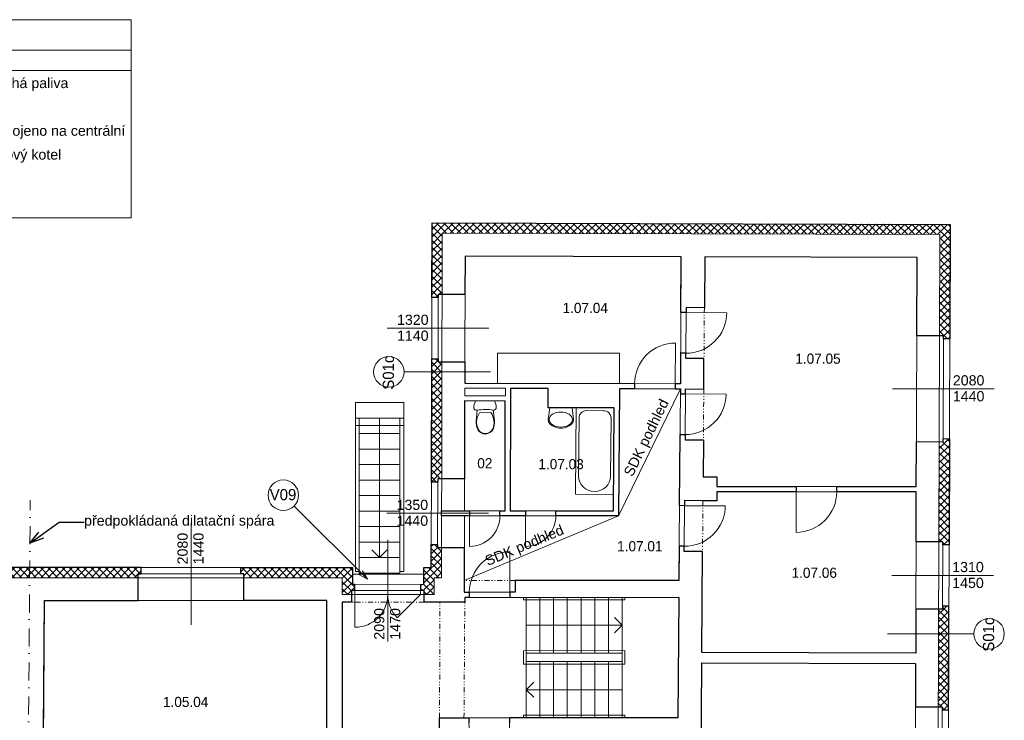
# Model space of a CAD drawing. Extents: x -2490 to 234697, y -105219 to -45378.
# Tile 8 of 15: x 54077 to 73449, y -92282 to -78495. Entities that reach past the tile are written whole.
import ezdxf

# ---------------------------------------------------------------- set-up
doc = ezdxf.new("R2010")
doc.units = 0
doc.header["$MEASUREMENT"] = 0
for name, pattern in [('Wipeout_Contour', [1000, 0, -1000]), ('Čerchovaná', [670.277762, 352.777767, -176.388884, 0, -141.111112]), ('Čerchovaná se dvěma tečkami S', [250, 100, -40, 15, -40, 15, -40])]:
    doc.linetypes.add(name, pattern=pattern)
doc.layers.add('2D kreslení - obecné_Číslo_pera__241', color=9, linetype='Continuous', lineweight=13, true_color=0x808080)
doc.layers.add('vodorovné konstrukce_Číslo_pera__241', color=9, linetype='Continuous', lineweight=13, true_color=0x808080)
for name, color, linetype, lineweight in [('2D VÝPLNĚ_Číslo_pera__4', 91, 'Continuous', 13), ('2D ČÁRY_Číslo_pera__1', 7, 'Continuous', 15), ('2D ČÁRY_Číslo_pera__2', 1, 'Continuous', 25), ('2D ČÁRY_Číslo_pera__3', 150, 'Continuous', 13), ('blok I_pohled4_terén_Číslo_pera__4', 91, 'Continuous', 13), ('komín_Číslo_pera__1', 7, 'Continuous', 15), ('NÁBYTEK A ZAŘÍZENÍ_Číslo_pera__3', 150, 'Continuous', 13), ('POZNÁMKY.POPISKA_Číslo_pera__4', 91, 'Continuous', 13), ('POZNÁMKY.TEXT_Číslo_pera__4', 91, 'Continuous', 13), ('zdi_Číslo_pera__1', 7, 'Continuous', 15)]:
    doc.layers.add(name, color=color, linetype=linetype, lineweight=lineweight)
for name, color, linetype in [('2D ČÁRY', 7, 'Continuous'), ('NÁBYTEK A ZAŘÍZENÍ', 7, 'Continuous'), ('vodorovné konstrukce', 7, 'Continuous')]:
    doc.layers.add(name, color=color, linetype=linetype)
doc.styles.add('GENERATED_STYLE_1', font='arial.ttf')
doc.styles.add('GENERATED_STYLE_3', font='txt')
doc.styles.get("Standard").update_dxf_attribs({"font": 'txt', "bigfont": 'BIGFONT.SHX'})
doc.dimstyles.new('GENERATED_STYLE__4', dxfattribs={"dimtxt": 0.18, "dimasz": 273.6, "dimexe": 0.18, "dimexo": 0.0625, "dimgap": 0.09, "dimtad": 0, "dimtih": 1, "dimtoh": 1, "dimdec": 4, "dimzin": 0, "dimdsep": 46, "dimtxsty": 'Standard', "dimcen": 0.09, "dimadec": 0, "dimazin": 0, "dimtfac": 1, "dimtdec": 4, "dimtmove": 0, "dimatfit": 3, "dimldrblk": 'ARROWHEAD_3', "dimfxl": 0, "dimtolj": 1, "dimtzin": 0, "dimarcsym": 0})
pattern_1 = [(45, (0, 0), (-70.71068, 70.71068), []), (135, (0, 0), (70.71068, 70.71068), [])]

# ---------------------------------------------------------------- blocks, each defined once
blk = doc.blocks.new('WC s nádržkou 1 11_2')
at = {"linetype": 'Wipeout_Contour', "ltscale": 15629.429493}
blk.add_wipeout([(31, 650), (18, 619), (8, 587), (2, 554), (0, 520), (5, 498), (20, 479), (40, 469), (64, 469), (41, 257), (39, 215), (44, 173), (54, 132), (70, 92), (97, 54), (132, 25), (174, 6), (220, 0), (266, 6), (308, 25), (343, 54), (370, 92), (386, 132), (396, 173), (401, 215), (399, 257), (376, 469), (400, 469), (420, 479), (435, 498), (440, 520), (438, 554), (432, 587), (422, 619), (409, 650)], dxfattribs=at).dxf.layer = 'NÁBYTEK A ZAŘÍZENÍ'
at = {"layer": 'NÁBYTEK A ZAŘÍZENÍ_Číslo_pera__3', "linetype": 'Continuous'}
for p, q in [((8, 587), (2, 554)), ((18, 619), (8, 587)), ((31, 650), (18, 619)), ((409, 650), (31, 650)), ((422, 619), (409, 650)), ((432, 587), (422, 619)), ((438, 554), (432, 587)), ((2, 554), (0, 520)), ((0, 520), (5, 498)), ((5, 498), (20, 479)), ((20, 479), (40, 469)), ((40, 469), (64, 469)), ((64, 469), (41, 257)), ((107, 419), (86, 381)), ((333, 419), (107, 419)), ((354, 381), (333, 419)), ((399, 257), (376, 469)), ((376, 469), (400, 469)), ((400, 469), (420, 479)), ((420, 479), (435, 498)), ((435, 498), (440, 520)), ((440, 520), (438, 554)), ((41, 257), (39, 215)), ((39, 215), (44, 173)), ((49, 256), (47, 215)), ((47, 215), (52, 174)), ((56, 299), (49, 256)), ((68, 341), (56, 299)), ((86, 381), (68, 341)), ((372, 341), (354, 381)), ((384, 299), (372, 341)), ((391, 256), (384, 299)), ((388, 174), (393, 215)), ((393, 215), (391, 256)), ((396, 173), (401, 215)), ((401, 215), (399, 257)), ((44, 173), (54, 132)), ((52, 174), (62, 134)), ((54, 132), (70, 92)), ((62, 134), (78, 96)), ((70, 92), (97, 54)), ((78, 96), (102, 60)), ((97, 54), (132, 25)), ((102, 60), (136, 32)), ((132, 25), (174, 6)), ((136, 32), (176, 14)), ((174, 6), (220, 0)), ((176, 14), (220, 8)), ((220, 8), (264, 14)), ((220, 0), (266, 6)), ((264, 14), (304, 32)), ((266, 6), (308, 25)), ((304, 32), (338, 60)), ((308, 25), (343, 54)), ((338, 60), (362, 96)), ((343, 54), (370, 92)), ((362, 96), (378, 134)), ((370, 92), (386, 132)), ((378, 134), (388, 174)), ((386, 132), (396, 173))]:
    blk.add_line(p, q, dxfattribs=at)
blk.add_ellipse((220, -298), major_axis=(785, 0), ratio=0.9963, start_param=1.370375, end_param=1.771221, dxfattribs=at)
blk = doc.blocks.new('Vana 01 11_4')
at = {"layer": 'NÁBYTEK A ZAŘÍZENÍ_Číslo_pera__3', "linetype": 'Continuous'}
for p, q in [((0, 0), (0, 750)), ((0, 750), (1700, 750)), ((1346, 690), (198, 690)), ((1700, 750), (1700, 0)), ((57, 210), (57, 540)), ((0, 0), (1700, 0)), ((1346, 60), (198, 60))]:
    blk.add_line(p, q, dxfattribs=at)
for centre, major_axis, start_param, end_param in [((198, 540), (0, 150), 0, 1.570796), ((1346, 375), (0, 315), 3.141593, 6.283185), ((198, 210), (0, 150), 1.570796, 3.141593)]:
    blk.add_ellipse(centre, major_axis=major_axis, ratio=0.944444, start_param=start_param, end_param=end_param, dxfattribs=at)
blk = doc.blocks.new('Umyvadlo oválné 11')
at = {"linetype": 'Wipeout_Contour', "ltscale": 6090.690526}
blk.add_wipeout([(0, 169), (2, 146), (9, 124), (19, 104), (43, 74), (73, 49), (129, 22), (188, 6), (250, 0), (312, 6), (371, 22), (427, 49), (457, 74), (481, 104), (491, 124), (498, 146), (500, 169), (469, 400), (31, 400), (-1, 169)], dxfattribs=at).dxf.layer = 'NÁBYTEK A ZAŘÍZENÍ'
at = {"layer": 'NÁBYTEK A ZAŘÍZENÍ_Číslo_pera__3', "linetype": 'Continuous'}
for p, q in [((31, 400), (-1, 169)), ((32, 400), (31, 400)), ((469, 400), (31, 400)), ((469, 400), (468, 400)), ((500, 169), (469, 400))]:
    blk.add_line(p, q, dxfattribs=at)
blk.add_ellipse((250, 169), major_axis=(-229, 0), ratio=0.643386, dxfattribs=at)
blk.add_ellipse((249, 169), major_axis=(-250, 0), ratio=0.674026, start_param=0, end_param=3.141593, dxfattribs=at)
blk = doc.blocks.new('LINE_8311', base_point=(64042, -90412))
at = {"layer": '2D ČÁRY_Číslo_pera__3', "linetype": 'Continuous'}
for p, q in [((65932, -90412), (65782, -90262)), ((64042, -90412), (65932, -90412)), ((65932, -90412), (65782, -90562))]:
    blk.add_line(p, q, dxfattribs=at)
blk = doc.blocks.new('LINE_8312', base_point=(65932, -91679))
at = {"layer": '2D ČÁRY_Číslo_pera__3', "linetype": 'Continuous'}
for p, q in [((64042, -91679), (64192, -91529)), ((65932, -91679), (64042, -91679)), ((64042, -91679), (64192, -91829))]:
    blk.add_line(p, q, dxfattribs=at)
blk = doc.blocks.new('LINE_9154', base_point=(71149, -90579))
at = {"layer": 'vodorovné konstrukce_Číslo_pera__241', "linetype": 'Continuous'}
blk.add_line((71149, -90579), (72849, -90580), dxfattribs=at)
blk.add_circle((73149, -90580), 300, dxfattribs=at)
blk = doc.blocks.new('LINE_9159', base_point=(63340, -85425))
at = {"layer": 'vodorovné konstrukce_Číslo_pera__241', "linetype": 'Continuous'}
blk.add_line((63340, -85425), (61640, -85425), dxfattribs=at)
blk.add_circle((61340, -85425), 300, dxfattribs=at)
blk = doc.blocks.new('LINE_11305', base_point=(61158, -86334))
at = {"layer": '2D ČÁRY_Číslo_pera__3', "linetype": 'Continuous'}
for p, q in [((61158, -86334), (61158, -89079)), ((61158, -89079), (61008, -88929)), ((61158, -89079), (61308, -88929))]:
    blk.add_line(p, q, dxfattribs=at)
blk = doc.blocks.new('LINE_11306', base_point=(60918, -89507))
at = {"layer": 'vodorovné konstrukce_Číslo_pera__241', "linetype": 'Continuous'}
for q in [(59476, -88064), (60751, -89411), (60822, -89340)]:
    blk.add_line((60918, -89507), q, dxfattribs=at)
blk = doc.blocks.new('ARROWHEAD_3')
at = {"linetype": 'Continuous'}
blk.add_line((0, 0), (-1, 0), dxfattribs=at)
at = {"linetype": 'Continuous', "flags": 128}
blk.add_lwpolyline([(-1, 0.2679), (0, 0), (-1, -0.2679)], dxfattribs=at)

msp = doc.modelspace()

# ---------------------------------------------------------------- hatches: boundary and pattern name
at = {"layer": '2D VÝPLNĚ_Číslo_pera__4', "linetype": 'Continuous'}
h = msp.add_hatch(dxfattribs=at)
h.set_pattern_fill('TEPELNA_IZOLACE_EPS', color=8, style=0, pattern_type=2)
h.set_pattern_definition(pattern_1)
h.paths.add_polyline_path([(62190.7, -82494.5), (62187, -83962.4), (62311, -83962.7), (62311.2, -83902.7), (62387.2, -83902.7), (62390.2, -82695.1), (72183.3, -82724.2), (72176.7, -84716.7), (72252.7, -84716.9), (72252.5, -84776.9), (72376.5, -84777.4), (72384, -82524.8)], flags=0)
h = msp.add_hatch(dxfattribs=at)
h.set_pattern_fill('TEPELNA_IZOLACE_EPS', color=8, style=0, pattern_type=2)
h.set_pattern_definition(pattern_1)
h.paths.add_polyline_path([(62177.9, -87592.4), (62301.9, -87592.7), (62302.1, -87532.7), (62378.1, -87532.7), (62383.9, -85230.3), (62307.9, -85230.3), (62308, -85170.3), (62184, -85170)], flags=0)
h = msp.add_hatch(dxfattribs=at)
h.set_pattern_fill('TEPELNA_IZOLACE_EPS', color=8, style=0, pattern_type=2)
h.set_pattern_definition(pattern_1)
h.paths.add_polyline_path([(72169.8, -86798.7), (72163.2, -88768.7), (72239.2, -88769), (72239, -88829), (72363, -88829.4), (72370, -86739.4), (72246, -86739), (72245.8, -86799)], flags=0)
h = msp.add_hatch(dxfattribs=at)
h.set_pattern_fill('TEPELNA_IZOLACE_EPS', color=8, style=0, pattern_type=2)
h.set_pattern_definition(pattern_1)
h.paths.add_polyline_path([(62029.7, -89275.9), (62029.7, -89605.9), (61972.8, -89605.9), (61972.8, -89729.7), (62032.8, -89729.9), (62032.8, -89805.9), (62229.7, -89805.9), (62229.7, -89475.9), (62373.2, -89475.9), (62374.7, -88883.2), (62298.7, -88883.2), (62298.8, -88823.2), (62174.8, -88822.9), (62173.7, -89275.9)], flags=0)
h = msp.add_hatch(dxfattribs=at)
h.set_pattern_fill('TEPELNA_IZOLACE_EPS', color=8, style=0, pattern_type=2)
h.set_pattern_definition(pattern_1)
h.paths.add_polyline_path([(52616, -89475.9), (54272.7, -89475.9), (54274.2, -89275.9), (52556, -89275.9), (52556, -89399.9), (52616, -89399.9)], flags=0)
h = msp.add_hatch(dxfattribs=at)
h.set_pattern_fill('TEPELNA_IZOLACE_EPS', color=8, style=0, pattern_type=2)
h.set_pattern_definition(pattern_1)
h.paths.add_polyline_path([(54272.7, -89475.9), (56408.2, -89475.9), (56408.2, -89399.9), (56468.2, -89399.9), (56468.2, -89275.9), (54274.2, -89275.9)], flags=0)
h = msp.add_hatch(dxfattribs=at)
h.set_pattern_fill('TEPELNA_IZOLACE_EPS', color=8, style=0, pattern_type=2)
h.set_pattern_definition(pattern_1)
h.paths.add_polyline_path([(58488.5, -89475.9), (60422.8, -89475.9), (60422.8, -89805.6), (60602.8, -89805.7), (60602.8, -89729.7), (60662.8, -89729.7), (60662.8, -89605.7), (60622.8, -89605.7), (60622.8, -89275.9), (58428.5, -89275.9), (58428.5, -89399.9), (58488.5, -89399.9)], flags=0)
h = msp.add_hatch(dxfattribs=at)
h.set_pattern_fill('TEPELNA_IZOLACE_EPS', color=8, style=0, pattern_type=2)
h.set_pattern_definition(pattern_1)
h.paths.add_polyline_path([(72359, -90034.3), (72235, -90033.8), (72234.8, -90093.8), (72158.8, -90093.6), (72152.4, -92016.1), (72228.4, -92016.4), (72228.2, -92076.4), (72352.2, -92076.8)], flags=0)

# ---------------------------------------------------------------- linework, layer by layer
at = {"layer": '2D kreslení - obecné_Číslo_pera__241', "color": 8, "linetype": 'Continuous'}
msp.add_circle((59263.5, -87852.3), 300, dxfattribs=at)
at = {"layer": '2D ČÁRY_Číslo_pera__1', "color": 8, "linetype": 'Continuous'}
for p, q in [((67094.9, -83159.1), (67076.6, -85659.1)), ((67554.9, -83160.5), (67547.7, -84162.5)), ((62311, -83962.7), (62187, -83962.4)), ((62311.2, -83902.7), (62837.2, -83902.7)), ((72252.7, -84716.9), (71726.7, -84715.2)), ((72252.5, -84776.9), (72376.5, -84777.4)), ((62308, -85170.3), (62184, -85170)), ((62307.9, -85230.3), (62833.9, -85230.3)), ((67540.6, -85162.4), (67536.3, -85762.4)), ((65875.9, -85755.5), (65857.6, -88258)), ((67075.9, -85759.1), (67048.3, -89531.6)), ((65773.1, -86135.2), (65758.3, -88158)), ((67528.6, -86762.4), (67523.3, -87490.4)), ((72246, -86739), (72370, -86739.4)), ((72245.8, -86799), (71719.8, -86797.2)), ((62302.1, -87532.7), (62828.1, -87532.7)), ((62301.9, -87592.7), (62177.9, -87592.4)), ((62300.5, -88158), (62300.4, -88158)), ((65857.6, -88258), (62376.2, -88258)), ((63626.5, -88158), (62376.5, -88158)), ((65758.3, -88158), (63726.5, -88158)), ((62298.8, -88823.2), (62174.8, -88822.9)), ((62298.7, -88883.2), (62824.7, -88883.2)), ((72239.2, -88769), (71713.2, -88767.2)), ((72239, -88829), (72363, -88829.4)), ((67512.5, -88960.4), (67498, -90948.1)), ((56468.2, -89399.9), (56468.2, -89275.9)), ((58428.5, -89399.9), (58428.5, -89275.9)), ((60622.8, -89605.7), (60622.8, -89275.9)), ((62029.7, -89605.9), (62029.7, -89275.9)), ((56408.2, -89399.9), (56408.2, -89925.9)), ((58488.5, -89399.9), (58488.5, -89925.9)), ((60422.8, -89805.6), (60422.8, -89475.9)), ((62229.7, -89805.9), (62229.7, -89475.9)), ((60662.8, -89729.7), (60662.8, -89605.7)), ((61972.8, -89729.7), (61972.8, -89605.7)), ((67048.3, -89531.6), (63822.5, -89531.6)), ((60602.8, -89729.7), (60602.8, -89955.9)), ((62032.8, -89729.9), (62032.8, -89955.9)), ((67045.9, -89861.6), (62835.8, -89861.6)), ((64041.7, -89861.6), (64041.7, -92231.6)), ((64311.7, -89861.6), (64311.7, -90961.6)), ((64311.7, -89861.6), (64311.7, -90961.6)), ((64581.7, -89861.6), (64581.7, -90960.9)), ((64581.7, -89861.6), (64581.7, -90960.9)), ((64851.7, -89861.6), (64851.7, -90960.3)), ((64851.7, -89861.6), (64851.7, -90960.3)), ((65121.7, -89861.6), (65121.7, -90959.7)), ((65121.7, -89861.6), (65121.7, -90959.7)), ((65391.7, -89861.6), (65391.7, -90959)), ((65391.7, -89861.6), (65391.7, -90959)), ((65661.7, -89861.6), (65661.7, -90958.4)), ((65661.7, -89861.6), (65661.7, -90958.4)), ((65931.7, -89861.6), (65931.7, -92231.6)), ((67045.9, -89861.6), (67028.6, -92231.6)), ((54565.1, -89925.9), (54534, -94181.6)), ((60122.8, -89925.9), (60122.8, -94181.6)), ((60422.8, -89955.9), (60422.8, -94181.6)), ((72235, -90033.8), (72359, -90034.3)), ((72234.8, -90093.8), (71708.8, -90092.1)), ((65931.7, -90957.7), (64041.7, -90962.2)), ((64041.7, -91127.5), (65931.7, -91127.5)), ((64311.7, -91127.5), (64311.7, -92231.6)), ((64581.7, -91127.5), (64581.7, -92231.6)), ((64851.7, -91127.5), (64851.7, -92231.6)), ((65121.7, -91127.5), (65121.7, -92231.6)), ((65391.7, -91127.5), (65391.7, -92231.6)), ((65661.7, -91127.5), (65661.7, -92231.6)), ((67496.5, -91148.1), (67482.3, -93100.3)), ((72228.4, -92016.4), (71702.4, -92014.6)), ((72228.2, -92076.4), (72352.2, -92076.8)), ((62335.6, -93031.5), (62338, -92231.6)), ((62338, -92231.6), (67028.6, -92231.6))]:
    msp.add_line(p, q, dxfattribs=at)
at = {"layer": '2D ČÁRY_Číslo_pera__1', "color": 8, "linetype": 'Čerchovaná se dvěma tečkami S'}
for p, q in [((67548, -84162.5), (67540.6, -85162.4)), ((67536.3, -85762.4), (67529, -86762.4)), ((67519.8, -87960.4), (67512.5, -88960.4)), ((63822.5, -89531.5), (62823, -89531.6)), ((62338, -92231.6), (62344.8, -89955.9)), ((62818.5, -92231.6), (62835.1, -89955.9))]:
    msp.add_line(p, q, dxfattribs=at)
at = {"layer": '2D ČÁRY_Číslo_pera__1', "color": 8, "linetype": 'Čerchovaná'}
msp.add_line((54189.4, -100883.1), (54283.9, -87947.2), dxfattribs=at)
at = {"layer": '2D ČÁRY_Číslo_pera__1', "color": 8, "linetype": 'Continuous', "flags": 128}
for points in [[(67548, -84162.5), (67188, -84159.8), (67180.7, -85159.8), (67540.7, -85162.4)], [(67536.3, -85762.4), (67176.3, -85759.8), (67169, -86759.8), (67529, -86762.4)], [(67519.8, -87960.4), (67159.8, -87957.8), (67152.5, -88957.7), (67512.5, -88960.4)], [(63822.5, -89531.5), (63822.5, -89761.5), (62822.5, -89761.5)]]:
    msp.add_lwpolyline(points, dxfattribs=at)
for points in [[(60757.8, -86334.2), (60682.8, -86334.2), (60682.8, -89354.2), (60757.8, -89354.2)], [(60757.8, -86639.2), (60757.8, -86334.2), (61557.8, -86334.2), (61557.8, -86639.2)], [(61557.8, -86334.2), (61557.8, -89354.2), (61632.8, -89354.2), (61632.8, -86334.2)], [(60757.8, -86944.2), (60757.8, -86639.2), (61557.8, -86639.2), (61557.8, -86944.2)], [(60757.8, -87249.2), (60757.8, -86944.2), (61557.8, -86944.2), (61557.8, -87249.2)], [(60757.8, -87554.2), (60757.8, -87249.2), (61557.8, -87249.2), (61557.8, -87554.2)], [(60757.8, -87859.2), (60757.8, -87554.2), (61557.8, -87554.2), (61557.8, -87859.2)], [(60757.8, -88164.2), (60757.8, -87859.2), (61557.8, -87859.2), (61557.8, -88164.2)], [(60757.8, -88469.2), (60757.8, -88164.2), (61557.8, -88164.2), (61557.8, -88469.2)], [(60757.8, -88774.2), (60757.8, -88469.2), (61557.8, -88469.2), (61557.8, -88774.2)], [(60757.8, -89079.2), (60757.8, -88774.2), (61557.8, -88774.2), (61557.8, -89079.2)], [(60757.8, -89384.2), (60757.8, -89079.2), (61557.8, -89079.2), (61557.8, -89384.2)]]:
    msp.add_lwpolyline(points, close=True, dxfattribs=at)
at = {"layer": '2D ČÁRY_Číslo_pera__2', "color": 8, "linetype": 'Continuous', "flags": 128}
for points in [[(62839.1, -83146.5), (62837.2, -83902.7), (62311.2, -83902.7), (62311, -83962.7), (62187, -83962.4), (62190.7, -82494.5), (72384, -82524.8), (72376.5, -84777.4), (72252.5, -84776.9), (72252.7, -84716.9), (71726.7, -84715.2), (71731.8, -83172.9), (67554.9, -83160.5), (67547.7, -84162.5), (67188, -84159.8), (67187.3, -84259.8), (67087.3, -84259.1), (67094.9, -83159.1)], [(66976.6, -85658.8), (66976.3, -85758.8), (67076.3, -85759.1), (67075.6, -85859.1), (67175.6, -85859.8), (67176.3, -85759.8), (67536.3, -85762.4), (67540.6, -85162.4), (67180.7, -85159.8), (67181.4, -85059.8), (67081.4, -85059.1), (67076.6, -85659.1)], [(67069.8, -86659), (67169.8, -86659.8), (67169, -86759.8), (67529, -86762.4), (67523.3, -87490.4), (67795.3, -87491.2), (67793.9, -87683.1), (69353.2, -87683.1), (69353.2, -87783.1), (67793.2, -87783.1), (67791.9, -87961.2), (67159.8, -87957.8), (67159.1, -88057.8), (67059.1, -88057)], [(70153.2, -87683.1), (71716.8, -87683.1), (71719.8, -86797.2), (72245.8, -86799), (72246, -86739), (72370, -86739.4), (72363, -88829.4), (72239, -88829), (72239.2, -88769), (71713.2, -88767.2), (71716.5, -87783.1), (70153.2, -87783.1)], [(62376.5, -88158), (62926.2, -88158), (62926.2, -88258), (62376.2, -88258)], [(62174.8, -88822.9), (62298.8, -88823.2), (62298.7, -88883.2), (62824.7, -88883.2), (62822.5, -89761.5), (62922.5, -89761.5), (62922.5, -89861.5), (62835.8, -89861.6), (62835.1, -89955.9), (62032.8, -89955.9), (62032.8, -89729.9), (61972.8, -89729.7), (61972.8, -89605.7), (62029.7, -89605.9), (62029.7, -89275.9), (62173.7, -89275.9)], [(58428.5, -89275.9), (60622.8, -89275.9), (60622.8, -89605.7), (60662.8, -89605.7), (60662.8, -89729.7), (60602.8, -89729.7), (60602.8, -89955.9), (60422.8, -89955.9), (60422.8, -94181.6), (60867.3, -94181.6), (60867.3, -94741.6), (60767.3, -94741.6), (60767.3, -94641.5), (59255.3, -94641.6), (59255.3, -94541.6), (59355.3, -94541.6), (59355.3, -94181.6), (60122.8, -94181.6), (60122.8, -89925.9), (58488.5, -89925.9), (58488.5, -89399.9), (58428.5, -89399.9)]]:
    msp.add_lwpolyline(points, close=True, dxfattribs=at)
for points in [[(67482.3, -93100.3), (67496.5, -91148.1), (71705.3, -91162.1), (71702.4, -92014.6), (72228.4, -92016.4), (72228.2, -92076.4), (72352.2, -92076.8), (72359, -90034.3), (72235, -90033.8), (72234.8, -90093.8), (71708.8, -90092.1), (71705.9, -90962.1), (67498, -90948.1), (67512.5, -88960.4), (67152.5, -88957.7), (67153.3, -88857.7), (67053.3, -88857), (67048.3, -89531.6), (63822.5, -89531.6), (63822.5, -89761.5), (63722.5, -89761.5), (63722.5, -89861.5), (67045.9, -89861.6), (67028.6, -92231.6), (63714.2, -92231.6), (63714.2, -92331.6)], [(54534, -94181.6), (54565.1, -89925.9), (56408.2, -89925.9), (56408.2, -89399.9), (56468.2, -89399.9), (56468.2, -89275.9), (52556, -89275.9)], [(62335.6, -93031.5), (62338, -92231.6), (62914.2, -92231.6), (62914.2, -92331.6)]]:
    msp.add_lwpolyline(points, dxfattribs=at)
at = {"layer": '2D ČÁRY_Číslo_pera__3', "color": 8, "linetype": 'Continuous'}
for p, q in [((65857.6, -88258), (67076.3, -85759.1)), ((62823, -89531.6), (65857.6, -88258)), ((63991.7, -89857.6), (63991.7, -89907.6)), ((65981.7, -89861.6), (65981.7, -89912.3)), ((65981.7, -89912.3), (63991.7, -89907.6)), ((65981.7, -90907.6), (63991.7, -90912.3)), ((63991.7, -90912.3), (63991.7, -91177.5)), ((65981.7, -90907.6), (65981.7, -91177.5)), ((63991.7, -91177.5), (65981.7, -91177.5)), ((63991.7, -92181.2), (65981.7, -92181.2)), ((63991.7, -92181.2), (63991.7, -92231.2)), ((65981.7, -92181.2), (65981.7, -92231.2))]:
    msp.add_line(p, q, dxfattribs=at)
at = {"layer": '2D ČÁRY_Číslo_pera__3', "color": 8, "linetype": 'Continuous', "flags": 128}
for points in [[(67087.3, -84259.1), (67187.3, -84259.8), (67987.2, -84265.7, -0.4142136), (67181.4, -85059.8), (67081.4, -85059.1)], [(66976.3, -85758.8), (66976.6, -85658.8), (66979, -84858.8, 0.4142136), (66176.6, -85656.4), (66176.3, -85756.4)], [(67075.6, -85859.1), (67175.6, -85859.8), (67975.6, -85865.6, -0.4142136), (67169.8, -86659.8), (67069.8, -86659)], [(69353.2, -87683.1), (69353.2, -87783.1), (69353.2, -88583.1, 0.4142136), (70153.2, -87783.1), (70153.2, -87683.1)], [(67059.1, -88057), (67159.1, -88057.8), (67959.1, -88063.6, -0.4142136), (67153.3, -88857.7), (67053.3, -88857)], [(63526.2, -88157.9), (63526.2, -88257.9, -0.4142136), (62926.3, -88858), (62926.2, -88258), (62926.2, -88158)], [(64626.5, -88158), (64626.5, -88258, -0.4142136), (64026.5, -88858.1), (64026.5, -88258.1), (64026.5, -88158.1)], [(63722.5, -89861.5), (63722.5, -89761.5), (63722.5, -88961.5, 0.4142136), (62922.5, -89761.5), (62922.5, -89861.5)], [(60672.8, -89729.7), (60672.8, -89805.7), (60672.8, -90450.7, 0.4141235), (61317.7, -89805.8, 0.1989124), (61506.6, -90261.9), (61962.8, -89805.9), (61962.8, -89729.9)], [(63714.2, -92231.6), (63714.2, -92331.6), (63714.2, -93131.6, -0.4142136), (62914.2, -92331.6), (62914.2, -92231.6)]]:
    msp.add_lwpolyline(points, format="xyb", dxfattribs=at)
for points in [[(63475.9, -85656.1), (65875.9, -85655.5), (65875.7, -85055.5), (63475.7, -85056.1)], [(61632.8, -86029.2), (60682.8, -86029.2), (60682.8, -86479.2), (61632.8, -86479.2)]]:
    msp.add_lwpolyline(points, close=True, dxfattribs=at)
at = {"layer": 'blok I_pohled4_terén_Číslo_pera__4', "color": 8, "linetype": 'Continuous'}
for p, q in [((63309.5, -84566.5), (61309.5, -84566.5)), ((71249.2, -85758), (73249.2, -85758)), ((63300.4, -88208), (61300.4, -88208)), ((57448.3, -90399.9), (57448.3, -88399.9)), ((61317.8, -90729.8), (61317.8, -88729.8)), ((71237, -89431.4), (73237, -89431.4))]:
    msp.add_line(p, q, dxfattribs=at)
at = {"layer": 'komín_Číslo_pera__1', "color": 8, "linetype": 'Continuous'}
for p, q in [((46573.7, -78494.5), (56273.7, -78494.5)), ((56273.7, -78494.5), (56273.7, -82394.5)), ((46573.7, -79094.5), (56273.7, -79094.5)), ((46573.7, -79494.5), (56273.7, -79494.5)), ((46573.7, -82394.5), (56273.7, -82394.5)), ((63632.6, -85748.8), (62832.5, -85746.5)), ((67076.6, -85659.1), (62832.8, -85646.5)), ((64478, -85751.4), (63732.6, -85749.1)), ((67076.3, -85759.1), (65875.9, -85755.5)), ((67795.3, -87491.2), (67523.3, -87490.4)), ((67795.3, -87491.2), (67793.9, -87683.1)), ((67793.2, -87783.1), (67791.9, -87961.2)), ((67791.9, -87961.2), (67519.8, -87960.4))]:
    msp.add_line(p, q, dxfattribs=at)
at = {"layer": 'zdi_Číslo_pera__1', "color": 8, "linetype": 'Continuous'}
for p, q in [((62190.7, -82494.5), (62173.7, -89275.9)), ((72384, -82524.8), (62190.7, -82494.5)), ((72327.4, -99535.1), (72384, -82524.8)), ((62390.2, -82695.1), (62373.2, -89475.9)), ((72183.3, -82724.2), (62390.2, -82695.1)), ((72128.1, -99335.1), (72183.3, -82724.2)), ((62839.1, -83146.5), (62832.8, -85646.5)), ((67094.9, -83159.1), (62839.1, -83146.5)), ((71731.8, -83172.9), (67554.9, -83160.5)), ((71716.8, -87683.1), (71731.8, -83172.9)), ((62311.2, -83902.7), (62307.9, -85230.3)), ((72245.8, -86799), (72252.7, -84716.9)), ((62832.6, -85746.5), (62832.2, -85896.5)), ((63632.6, -85748.8), (63632.2, -85898.8)), ((63732.6, -85749.1), (63726.5, -88158.2)), ((62831.9, -85996.5), (62826.5, -88158)), ((63631.9, -85998.8), (63626.5, -88158)), ((62302.1, -87532.7), (62298.7, -88883.2)), ((71716.8, -87683.1), (67793.9, -87683.1)), ((71716.5, -87783.1), (67793.2, -87783.1)), ((71705.9, -90962.1), (71716.5, -87783.1)), ((62826.2, -88258), (62822.5, -89761.5)), ((72234.8, -90093.8), (72239.2, -88769)), ((60622.8, -89275.9), (21773.7, -89275.6)), ((62173.7, -89275.9), (62029.7, -89275.9)), ((60422.8, -89475.9), (21972.1, -89475.6)), ((58488.5, -89399.9), (56408.2, -89399.9)), ((62029.6, -89404.2), (60622.8, -89404.2)), ((62373.2, -89475.9), (62229.7, -89475.9)), ((62029.7, -89605.9), (60622.8, -89605.7)), ((62229.8, -89605.9), (62229.7, -89605.9)), ((62229.7, -89805.9), (60422.8, -89805.6)), ((62032.8, -89729.9), (60602.8, -89729.7)), ((62835.1, -89955.9), (62835.8, -89861.6)), ((60122.8, -89925.9), (54565.1, -89925.9)), ((60602.8, -89955.9), (60422.8, -89955.9)), ((62835.1, -89955.9), (62032.8, -89955.9)), ((67037.6, -90946.6), (67038, -90946.6)), ((67498, -90948.1), (71705.9, -90962.1)), ((67496.5, -91148.1), (71705.3, -91162.1)), ((71694.8, -94304.2), (71705.3, -91162.1)), ((72224.1, -93326.1), (72228.4, -92016.4))]:
    msp.add_line(p, q, dxfattribs=at)
at = {"layer": 'zdi_Číslo_pera__1', "color": 8, "linetype": 'Čerchovaná se dvěma tečkami S'}
msp.add_line((62032.8, -89955.9), (60602.8, -89955.9), dxfattribs=at)

# ---------------------------------------------------------------- block references
at = {"layer": '2D ČÁRY', "color": 8, "linetype": 'Continuous'}
for name, p in [('LINE_11305', (61157.8, -86334.2)), ('LINE_8311', (64041.7, -90411.6)), ('LINE_8312', (65931.7, -91679.3))]:
    msp.add_blockref(name, p, dxfattribs=at)
at = {"layer": 'NÁBYTEK A ZAŘÍZENÍ', "color": 8, "linetype": 'Continuous', "xscale": -1}
for name, p, rotation in [('WC s nádržkou 1 11_2', (63462.1, -86644.1), 0.9033313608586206), ('Vana 01 11_4', (65773.1, -86135.2), 89.58139909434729)]:
    msp.add_blockref(name, p, dxfattribs=dict(at, rotation=rotation))
at = {"layer": 'vodorovné konstrukce', "color": 8, "linetype": 'Continuous'}
for name, p in [('LINE_9159', (63340.4, -85424.8)), ('LINE_11306', (60918.5, -89507.3)), ('LINE_9154', (71149.4, -90578.9))]:
    msp.add_blockref(name, p, dxfattribs=at)

# ---------------------------------------------------------------- texts
at = {"layer": 'POZNÁMKY.POPISKA_Číslo_pera__4', "color": 8, "linetype": 'Continuous', "insert": (55344.7, -88380.7), "char_height": 200, "width": 3662.63, "attachment_point": 4, "style": 'GENERATED_STYLE_1'}
msp.add_mtext('{předpokládaná dilatační spára}', dxfattribs=at)
at = {"layer": 'POZNÁMKY.TEXT_Číslo_pera__4', "color": 8, "linetype": 'Continuous', "char_height": 200, "style": 'GENERATED_STYLE_1'}
for s, insert, attachment_point, line_spacing_factor in [('{krbová kamna na tuhá paliva\\Pv 1.07.05\\Pbude zrušeno a napojeno na centrální\\Pkondenzanční plynový kotel}', (51464.3, -79640.3), 1, 1.40753), ('{1320\\P1140}', (61811.6, -84815.4), 8, 0.938049), ('{2080\\P1440}', (72747.2, -86006.9), 8, 0.938049), ('{1350\\P1440}', (61802.4, -88456.9), 8, 0.938049), ('{1310\\P1450}', (72734.9, -89680.4), 8, 0.938049)]:
    msp.add_mtext(s, dxfattribs=dict(at, insert=insert, attachment_point=attachment_point, line_spacing_factor=line_spacing_factor))
at = {"layer": 'POZNÁMKY.TEXT_Číslo_pera__4', "color": 8, "linetype": 'Continuous', "style": 'GENERATED_STYLE_3'}
for s, insert, char_height, attachment_point in [('{1.07.04}', (64757.9, -84066.4), 200, 1), ('{1.07.05}', (69337.2, -85064.8), 200, 1), ('{02}', (63080.1, -87122.9), 200, 1), ('{1.07.03}', (64283, -87140.1), 200, 1), ('{V09}', (58996, -87842.1), 220, 4), ('{1.07.01}', (65831.7, -88755.6), 200, 1), ('{1.07.06}', (69264.1, -89277.7), 200, 1), ('{1.05.04}', (56896.5, -91820), 200, 1)]:
    msp.add_mtext(s, dxfattribs=dict(at, insert=insert, char_height=char_height, attachment_point=attachment_point))
at = {"layer": 'POZNÁMKY.TEXT_Číslo_pera__4', "color": 8, "linetype": 'Continuous'}
for s, insert, char_height, attachment_point, rotation, style in [('{S01c}', (61331.7, -85775.8), 220, 4, 90, 'GENERATED_STYLE_3'), ('{SDK podhled}', (65952.6, -87414.7), 200, 1, 64.00125, 'GENERATED_STYLE_1'), ('{SDK podhled}', (63207.2, -89062), 200, 1, 22.76742, 'GENERATED_STYLE_1'), ('{S01c}', (73140.4, -90931.1), 220, 4, 89.96433, 'GENERATED_STYLE_3')]:
    msp.add_mtext(s, dxfattribs=dict(at, insert=insert, char_height=char_height, attachment_point=attachment_point, rotation=rotation, style=style))
at = {"layer": 'POZNÁMKY.TEXT_Číslo_pera__4', "color": 8, "linetype": 'Continuous', "char_height": 200, "attachment_point": 8, "rotation": 90, "line_spacing_factor": 0.938049, "style": 'GENERATED_STYLE_1'}
for s, insert in [('{2080\\P1440}', (57697.5, -88902)), ('{2090\\P1470}', (61567, -90384.2))]:
    msp.add_mtext(s, dxfattribs=dict(at, insert=insert))

# ---------------------------------------------------------------- leaders
at = {"layer": 'POZNÁMKY.POPISKA_Číslo_pera__4', "color": 8, "linetype": 'Continuous', "annotation_type": 0, "has_hookline": 1, "hookline_direction": 0, "text_width": 2947.1}
msp.add_leader([(54277.7, -88796.1), (54855, -88380.7), (55344.6, -88380.7)], dimstyle='GENERATED_STYLE__4', dxfattribs=at)

# ---------------------------------------------------------------- next in the draw order: linework, layer by layer
at = {"layer": 'komín_Číslo_pera__1', "color": 8, "linetype": 'Continuous'}
for p, q in [((63631.9, -85998.8), (62831.8, -85996.5)), ((63632.2, -85898.8), (62832.1, -85896.5))]:
    msp.add_line(p, q, dxfattribs=at)

# ---------------------------------------------------------------- next in the draw order: block references
at = {"layer": 'NÁBYTEK A ZAŘÍZENÍ', "color": 8, "linetype": 'Continuous', "xscale": -0.9999999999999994, "rotation": 359.829789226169}
msp.add_blockref('Umyvadlo oválné 11', (64974, -86532.8), dxfattribs=at)

# ---------------------------------------------------------------- next in the draw order: linework, layer by layer
at = {"layer": '2D ČÁRY_Číslo_pera__2', "color": 8, "linetype": 'Continuous', "flags": 128}
msp.add_lwpolyline([(62184, -85170), (62308, -85170.3), (62307.9, -85230.3), (62833.9, -85230.3), (62832.8, -85646.5), (66176.6, -85656.4), (66176.3, -85756.4), (65875.9, -85755.5), (65857.6, -88258), (64626.5, -88258), (64626.5, -88158), (65758.3, -88158), (65773.1, -86135.2), (64475.2, -86131.3), (64478, -85751.4), (63732.6, -85749.1), (63726.5, -88158.2), (64026.5, -88158.1), (64026.5, -88258.1), (63526.2, -88257.9), (63526.2, -88157.9), (63626.5, -88158), (63631.9, -85998.8), (62831.8, -85996.5), (62828.1, -87532.7), (62302.1, -87532.7), (62301.9, -87592.7), (62177.9, -87592.4)], close=True, dxfattribs=at)
at = {"layer": 'komín_Číslo_pera__1', "color": 8, "linetype": 'Continuous'}
for p in [(64478, -85751.4), (65773.1, -86135.2)]:
    msp.add_line(p, (64475.2, -86131.3), dxfattribs=at)

doc.saveas('drawing.dxf')
